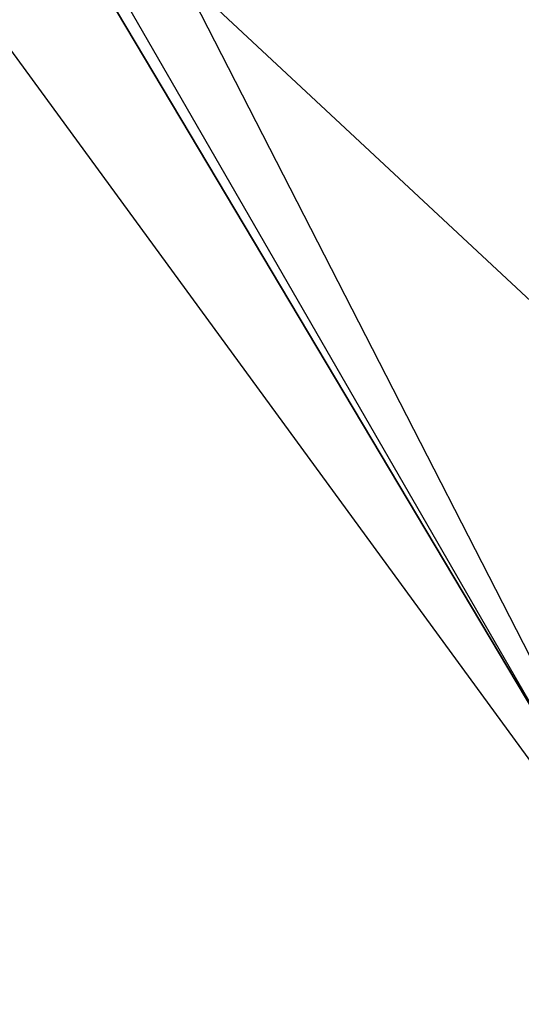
# Model space of a CAD drawing. Header units: millimetres. Extents: x 26 to 326, y -150 to 150.
# Tile 119 of 256: x 169.312 to 169.486, y -5.055 to -4.712. Entities that reach past the tile are written whole.
import ezdxf

# ---------------------------------------------------------------- set-up
doc = ezdxf.new("R2010")
doc.units = ezdxf.units.MM
doc.header["$LTSCALE"] = 25.4
doc.layers.get('0').update_dxf_attribs({"true_color": 0xff5454})

# ---------------------------------------------------------------- blocks, each defined once
blk = doc.blocks.new('Z_o_enie AMALFI_8381_8380 pm 1.STL')
at = {"color": 18, "true_color": 0x000000}
mesh = blk.add_polyface(dxfattribs=at)
corners = [(168.95264, -3.88737, 350.63776), (169.55096, -5.05464, 350.62244), (169.03218, -4.18409, 357.63446)]
mesh.append_faces([[corners[k] for k in face] for face in [(0, 1, 2)]], dxfattribs={"color": 18})
mesh = blk.add_polyface(dxfattribs=at)
corners = [(169.03218, -4.18409, 357.63446), (169.55096, -5.05464, 350.62244), (169.25775, -4.65347, 357.6283)]
mesh.append_faces([[corners[k] for k in face] for face in [(0, 1, 2)]], dxfattribs={"color": 18})
mesh = blk.add_polyface(dxfattribs=at)
corners = [(169.94231, -4.89772, 362.4964), (169.46564, -4.58822, 361.0228), (169.71535, -5.02096, 361.01712), (169.70268, -4.48247, 362.50183)]
mesh.append_faces([[corners[k] for k in face] for face in [(0, 1, 2), (1, 0, 3)]], dxfattribs={"vtx0": -1, "color": 18})
mesh = blk.add_polyface(dxfattribs=at)
corners = [(169.71535, -5.02096, 361.01712), (169.31429, -4.64715, 359.42313), (169.57045, -5.09109, 359.41733), (169.46564, -4.58822, 361.0228)]
mesh.append_faces([[corners[k] for k in face] for face in [(0, 1, 2), (1, 0, 3)]], dxfattribs={"vtx0": -1, "color": 18})

msp = doc.modelspace()

# ---------------------------------------------------------------- block references
at = {"color": 0}
msp.add_blockref('Z_o_enie AMALFI_8381_8380 pm 1.STL', (0, 0), dxfattribs=at)

doc.saveas('drawing.dxf')
